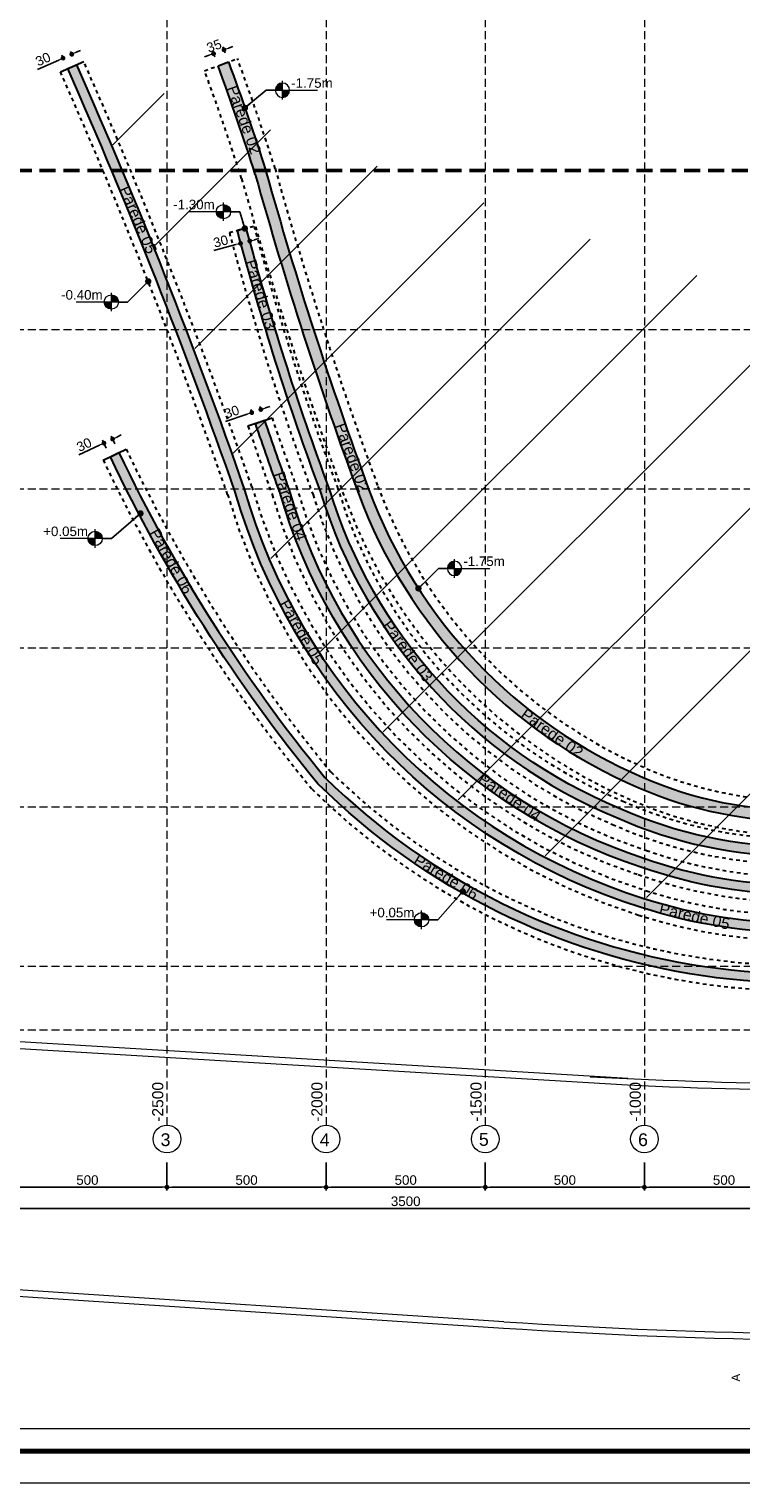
# Model space of a CAD drawing. Header units: millimetres. Extents: x 83 to 471, y -739 to 93.
# Tile 167 of 185: x 120 to 142, y 9 to 54. Entities that reach past the tile are written whole.
import ezdxf
from ezdxf.enums import TextEntityAlignment as Align

# ---------------------------------------------------------------- set-up
doc = ezdxf.new("R2010")
doc.units = ezdxf.units.MM
for name, pattern in [('CYPE_RAYA', [0.225, 0.1125, -0.1125]), ('CYPE_RAYAPUNTOPUNTO', [0.45, 0.225, -0.075, 0, -0.075, 0, -0.075]), ('TRAZO_HUECO', [0.75, 0.5, -0.25])]:
    doc.linetypes.add(name, pattern=pattern)
for name, color, linetype, lineweight in [('.', 7, 'Continuous', 5), ('__MAGNUS.Cota', 30, 'Continuous', 9), ('__MAGNUS.Margem', 7, 'Continuous', 70), ('__MAGNUS.Selo', 7, 'Continuous', 30), ('A-FLOR', 7, 'Continuous', 9), ('BL_CONTORNO', 7, 'Continuous', 30), ('CARGCIM', 7, 'Continuous', 9), ('COTA', 7, 'Continuous', 20), ('COTA_FORMAS', 7, 'CYPE_RAYAPUNTOPUNTO', 0), ('COTAS', 250, 'Continuous', 5), ('COTAS_REF_LINHAS', 7, 'Continuous', 20), ('OT_SEC_LAJE', 7, 'Continuous', 20), ('PECA_COMPLETA', 7, 'Continuous', 0), ('SAP_DIMENSION_Y_ARM', 7, 'Continuous', 0), ('VIG_HATCH', 7, 'Continuous', 0)]:
    doc.layers.add(name, color=color, linetype=linetype, lineweight=lineweight)
doc.styles.add('Arial', font='arial.ttf')
doc.styles.add('Arial Narrow', font='ARIALN.TTF')
doc.dimstyles.new('Copy of UM_100.000000', dxfattribs={"dimtxt": 0.3, "dimasz": 0.15, "dimexe": 0.1, "dimexo": 0.3, "dimgap": 0.07, "dimtad": 1, "dimdec": 0, "dimlfac": 100, "dimzin": 0, "dimdsep": 46, "dimtxsty": 'Arial', "dimblk": 'DOT', "dimcen": 0.09, "dimdle": 0.1, "dimclrd": 30, "dimclre": 30, "dimclrt": 7, "dimadec": 1, "dimazin": 2, "dimtfac": 1, "dimtdec": 0, "dimtofl": 0, "dimtmove": 0, "dimatfit": 3, "dimldrblk": 'DOT', "dimfxl": 1, "dimtolj": 1, "dimarcsym": 0})

# ---------------------------------------------------------------- blocks, each defined once
blk = doc.blocks.new('*U1861')
at = {"layer": '__MAGNUS.Margem', "linetype": 'Continuous'}
blk.add_line((-980.922513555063, -2.280351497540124), (173.0774864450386, -2.280351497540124), dxfattribs=at)
at = {"layer": '__MAGNUS.Margem', "lineweight": 9}
blk.add_line((-1005.922513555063, -12.28035149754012), (183.0774864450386, -12.28035149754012), dxfattribs=at)
at = {"layer": '__MAGNUS.Selo', "style": 'Arial Narrow'}
for tag, height, width, p in [('PROPRIETÁRIO', 3.395000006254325, 1.000000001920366, (17.21365262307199, 48.90608562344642)), ('EDIFICAÇÃORESIDENCIAL', 3.395000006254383, 1.00000000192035, (17.21365262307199, 40.60663314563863)), ('ESTRUTURAL', 3.395000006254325, 1.000000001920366, (17.80158844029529, 20.69475924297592)), ('ANTEPROJETO', 2.425000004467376, 1.000000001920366, (111.6862229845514, 13.50243801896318)), ('INDICADA', 2.425000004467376, 1.000000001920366, (111.5284553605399, 8.00497110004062)), ('ARQ01/01', 5.5, 1.000000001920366, (139.4442584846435, 9.49622269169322))]:
    blk.add_attdef(tag, text='', height=height, dxfattribs=dict(at, width=width)).set_placement(p, align=Align.MIDDLE_LEFT)
at = {"layer": '__MAGNUS.Selo', "lineweight": 30, "flags": 104}
for tag, p in [('ENDEREÇODAOBRA', (17.21365262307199, 33.53604236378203)), ('ENDEREÇODAOBRA', (17.21365262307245, 27.86661950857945)), ('TÍTULO', (17.21365262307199, 10.79641230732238))]:
    blk.add_attdef(tag, text='', height=3.395000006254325, dxfattribs=at).set_placement(p, align=Align.MIDDLE_LEFT)
blk = doc.blocks.new('fgfgfg')
at = {"layer": 'CARGCIM', "linetype": 'TRAZO_HUECO', "lineweight": 50}
blk.add_line((-4.877949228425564, -25.79158024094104), (65.58755162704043, -17.09599577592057), dxfattribs=at)
at = {"layer": 'COTA_FORMAS', "linetype": 'TRAZO_HUECO', "ltscale": 0.5}
for p, q in [((19.48201779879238, 5.426875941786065), (26.58545299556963, -52.13649095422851)), ((14.51965858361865, 4.814510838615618), (21.62309378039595, -52.74885605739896)), ((9.557299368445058, 4.202145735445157), (16.66073456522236, -53.36122116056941)), ((4.594940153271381, 3.589780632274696), (11.69837535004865, -53.97358626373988)), ((-4.265584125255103, -30.75393945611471), (66.1999167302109, -22.05835499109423)), ((-3.653219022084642, -35.71629867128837), (66.81228183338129, -27.0207142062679)), ((-3.040853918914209, -40.67865788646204), (67.42464693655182, -31.98307342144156)), ((-2.428488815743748, -45.64101710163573), (68.03701203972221, -36.94543263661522)), ((-1.816123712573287, -50.60337631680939), (68.64937714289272, -41.9077918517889)), ((-1.571177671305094, -52.58832000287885), (68.8943231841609, -43.89273553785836))]:
    blk.add_line(p, q, dxfattribs=at)
at = {"layer": 'COTAS_REF_LINHAS', "color": 7}
for centre in [(26.63852459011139, -52.56656169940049), (21.67616537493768, -53.17892680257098), (16.7138061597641, -53.79129190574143), (11.75144694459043, -54.40365700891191)]:
    blk.add_circle(centre, 0.4333329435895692, dxfattribs=at)
at = {"layer": 'COTAS_REF_LINHAS', "color": 7, "style": 'Arial'}
for s, p in [('6', (26.46608374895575, -52.8103486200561)), ('5', (21.50285569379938, -53.41567299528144)), ('4', (16.5420002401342, -54.04022397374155)), ('3', (11.5789726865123, -54.64717313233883))]:
    blk.add_text(s, height=0.4000000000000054, rotation=7.03484921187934, dxfattribs=at).set_placement(p)
at = {"layer": 'COTAS_REF_LINHAS', "color": 7, "char_height": 0.35, "width": 0.1866666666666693, "attachment_point": 1, "rotation": 97.03484921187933, "style": 'Arial'}
for s, insert in [('-1000', (26.11050051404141, -52.08475919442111)), ('-1500', (21.1481412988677, -52.69712429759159)), ('-2000', (16.18578208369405, -53.30948940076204)), ('-2500', (11.22342286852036, -53.9218545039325))]:
    blk.add_mtext(s, dxfattribs=dict(at, insert=insert))
blk = doc.blocks.new('RUAS')
at = {"layer": 'A-FLOR'}
for p, q in [((24.91216832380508, -4.044507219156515), (2.53782633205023, -2.698191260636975)), ((2.525813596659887, -2.897830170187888), (24.90164751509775, -4.244235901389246)), ((24.90164751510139, -4.244235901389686), (24.90164751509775, -4.244235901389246)), ((21.0196104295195, -11.68426339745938), (1.093335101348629, -10.37387983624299)), ((1.080211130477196, -10.57344877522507), (21.00648645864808, -11.88383233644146)), ((21.0196104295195, -11.68426339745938), (21.0196104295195, -11.68426339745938))]:
    blk.add_line(p, q, dxfattribs=at)
for centre, radius, start, end in [((33.14469072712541, 178.1696129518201), 182.4000000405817, 267.0435948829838, 276.262165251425), ((33.14469072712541, 178.1696129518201), 182.6000000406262, 267.4126388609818, 276.2621652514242), ((32.97554789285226, 170.1230400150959), 182.4000000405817, 266.2375558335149, 278.3547636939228), ((32.97554789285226, 170.1230400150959), 182.2000000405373, 266.2375558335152, 278.3547636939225)]:
    blk.add_arc(centre, radius, start, end, dxfattribs=at)
blk = doc.blocks.new('_DOT')
at = {"layer": '__MAGNUS.Cota', "linetype": 'ByBlock'}
blk.add_line((-0.5, 0), (-1, 0), dxfattribs=at)
at = {"layer": '__MAGNUS.Cota', "linetype": 'ByBlock', "const_width": 0.5}
blk.add_lwpolyline([(-0.25, 0, 1), (0.25, 0, 1)], format="xyb", close=True, dxfattribs=at)
blk = doc.blocks.new('*D542')
at = {"layer": 'COTAS', "color": 30, "lineweight": -2}
for p, q in [((119.097915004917, 18.58275608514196), (119.097915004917, 17.70226629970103)), ((124.0979150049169, 18.58275608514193), (124.0979150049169, 17.70226629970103)), ((119.247915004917, 17.80226629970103), (123.9479150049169, 17.80226629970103))]:
    blk.add_line(p, q, dxfattribs=at)
at = {"layer": 'Defpoints', "color": 0}
for p in [(119.097915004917, 18.88275608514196), (124.0979150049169, 18.88275608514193), (124.0979150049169, 17.80226629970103)]:
    blk.add_point(p, dxfattribs=at)
at = {"layer": 'COTAS', "color": 30, "linetype": 'ByBlock', "lineweight": -2, "xscale": 0.15, "yscale": 0.15, "zscale": 0.15, "rotation": 180}
blk.add_blockref('_DOT', (119.097915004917, 17.80226629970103), dxfattribs=at)
at = {"layer": 'COTAS', "color": 30, "linetype": 'ByBlock', "lineweight": -2, "xscale": 0.15, "yscale": 0.15, "zscale": 0.15}
blk.add_blockref('_DOT', (124.0979150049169, 17.80226629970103), dxfattribs=at)
at = {"layer": 'COTAS', "color": 7, "insert": (121.597915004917, 18.02543819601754), "char_height": 0.3, "attachment_point": 5, "style": 'Arial'}
blk.add_mtext('\\A1;500', dxfattribs=at)
blk = doc.blocks.new('*D543')
at = {"layer": 'COTAS', "color": 30, "lineweight": -2}
for p, q in [((124.0979150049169, 18.58275608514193), (124.0979150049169, 17.70226629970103)), ((129.0979150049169, 18.58275608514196), (129.0979150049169, 17.70226629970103)), ((124.2479150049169, 17.80226629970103), (128.9479150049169, 17.80226629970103))]:
    blk.add_line(p, q, dxfattribs=at)
at = {"layer": 'Defpoints', "color": 0}
for p in [(124.0979150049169, 18.88275608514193), (129.0979150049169, 18.88275608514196), (129.0979150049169, 17.80226629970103)]:
    blk.add_point(p, dxfattribs=at)
at = {"layer": 'COTAS', "color": 30, "linetype": 'ByBlock', "lineweight": -2, "xscale": 0.15, "yscale": 0.15, "zscale": 0.15, "rotation": 180}
blk.add_blockref('_DOT', (124.0979150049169, 17.80226629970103), dxfattribs=at)
at = {"layer": 'COTAS', "color": 30, "linetype": 'ByBlock', "lineweight": -2, "xscale": 0.15, "yscale": 0.15, "zscale": 0.15}
blk.add_blockref('_DOT', (129.0979150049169, 17.80226629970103), dxfattribs=at)
at = {"layer": 'COTAS', "color": 7, "insert": (126.5979150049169, 18.02543819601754), "char_height": 0.3, "attachment_point": 5, "style": 'Arial'}
blk.add_mtext('\\A1;500', dxfattribs=at)
blk = doc.blocks.new('*D544')
at = {"layer": 'COTAS', "color": 30, "lineweight": -2}
for p, q in [((129.0979150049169, 18.58275608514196), (129.0979150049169, 17.70226629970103)), ((134.0979150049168, 18.58275608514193), (134.0979150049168, 17.70226629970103)), ((129.2479150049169, 17.80226629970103), (133.9479150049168, 17.80226629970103))]:
    blk.add_line(p, q, dxfattribs=at)
at = {"layer": 'Defpoints', "color": 0}
for p in [(129.0979150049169, 18.88275608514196), (134.0979150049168, 18.88275608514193), (134.0979150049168, 17.80226629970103)]:
    blk.add_point(p, dxfattribs=at)
at = {"layer": 'COTAS', "color": 30, "linetype": 'ByBlock', "lineweight": -2, "xscale": 0.15, "yscale": 0.15, "zscale": 0.15, "rotation": 180}
blk.add_blockref('_DOT', (129.0979150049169, 17.80226629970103), dxfattribs=at)
at = {"layer": 'COTAS', "color": 30, "linetype": 'ByBlock', "lineweight": -2, "xscale": 0.15, "yscale": 0.15, "zscale": 0.15}
blk.add_blockref('_DOT', (134.0979150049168, 17.80226629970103), dxfattribs=at)
at = {"layer": 'COTAS', "color": 7, "insert": (131.5979150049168, 18.02543819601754), "char_height": 0.3, "attachment_point": 5, "style": 'Arial'}
blk.add_mtext('\\A1;500', dxfattribs=at)
blk = doc.blocks.new('*D545')
at = {"layer": 'COTAS', "color": 30, "lineweight": -2}
for p, q in [((134.0979150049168, 18.58275608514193), (134.0979150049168, 17.70226629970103)), ((139.0979150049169, 18.58275608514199), (139.0979150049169, 17.70226629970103)), ((134.2479150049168, 17.80226629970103), (138.9479150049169, 17.80226629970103))]:
    blk.add_line(p, q, dxfattribs=at)
at = {"layer": 'Defpoints', "color": 0}
for p in [(134.0979150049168, 18.88275608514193), (139.0979150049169, 18.88275608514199), (139.0979150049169, 17.80226629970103)]:
    blk.add_point(p, dxfattribs=at)
at = {"layer": 'COTAS', "color": 30, "linetype": 'ByBlock', "lineweight": -2, "xscale": 0.15, "yscale": 0.15, "zscale": 0.15, "rotation": 180}
blk.add_blockref('_DOT', (134.0979150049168, 17.80226629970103), dxfattribs=at)
at = {"layer": 'COTAS', "color": 30, "linetype": 'ByBlock', "lineweight": -2, "xscale": 0.15, "yscale": 0.15, "zscale": 0.15}
blk.add_blockref('_DOT', (139.0979150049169, 17.80226629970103), dxfattribs=at)
at = {"layer": 'COTAS', "color": 7, "insert": (136.5979150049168, 18.02543819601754), "char_height": 0.3, "attachment_point": 5, "style": 'Arial'}
blk.add_mtext('\\A1;500', dxfattribs=at)
blk = doc.blocks.new('*D546')
at = {"layer": 'COTAS', "color": 30, "lineweight": -2}
for p, q in [((139.0979150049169, 18.58275608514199), (139.0979150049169, 17.70226629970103)), ((144.097915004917, 18.58275608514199), (144.097915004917, 17.70226629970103)), ((139.2479150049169, 17.80226629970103), (143.947915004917, 17.80226629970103))]:
    blk.add_line(p, q, dxfattribs=at)
at = {"layer": 'Defpoints', "color": 0}
for p in [(139.0979150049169, 18.88275608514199), (144.097915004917, 18.88275608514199), (144.097915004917, 17.80226629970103)]:
    blk.add_point(p, dxfattribs=at)
at = {"layer": 'COTAS', "color": 30, "linetype": 'ByBlock', "lineweight": -2, "xscale": 0.15, "yscale": 0.15, "zscale": 0.15, "rotation": 180}
blk.add_blockref('_DOT', (139.0979150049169, 17.80226629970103), dxfattribs=at)
at = {"layer": 'COTAS', "color": 30, "linetype": 'ByBlock', "lineweight": -2, "xscale": 0.15, "yscale": 0.15, "zscale": 0.15}
blk.add_blockref('_DOT', (144.097915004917, 17.80226629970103), dxfattribs=at)
at = {"layer": 'COTAS', "color": 7, "insert": (141.597915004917, 18.02543819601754), "char_height": 0.3, "attachment_point": 5, "style": 'Arial'}
blk.add_mtext('\\A1;500', dxfattribs=at)
blk = doc.blocks.new('*D555')
at = {"layer": 'COTAS', "color": 30, "lineweight": -2}
for p, q in [((114.0979150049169, 18.58275608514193), (114.0979150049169, 17.03515405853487)), ((149.0979150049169, 18.54847103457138), (149.0979150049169, 17.03515405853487)), ((148.9479150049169, 17.13515405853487), (114.2479150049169, 17.13515405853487))]:
    blk.add_line(p, q, dxfattribs=at)
at = {"layer": 'Defpoints', "color": 0}
for p in [(114.0979150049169, 18.88275608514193), (149.0979150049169, 18.84847103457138), (114.0979150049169, 17.13515405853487)]:
    blk.add_point(p, dxfattribs=at)
at = {"layer": 'COTAS', "color": 30, "linetype": 'ByBlock', "lineweight": -2, "xscale": 0.15, "yscale": 0.15, "zscale": 0.15, "rotation": 180}
blk.add_blockref('_DOT', (114.0979150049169, 17.13515405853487), dxfattribs=at)
at = {"layer": 'COTAS', "color": 30, "linetype": 'ByBlock', "lineweight": -2, "xscale": 0.15, "yscale": 0.15, "zscale": 0.15}
blk.add_blockref('_DOT', (149.0979150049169, 17.13515405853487), dxfattribs=at)
at = {"layer": 'COTAS', "color": 7, "insert": (131.5979150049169, 17.35842827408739), "char_height": 0.3, "attachment_point": 5, "style": 'Arial'}
blk.add_mtext('\\A1;3500', dxfattribs=at)
blk = doc.blocks.new('ililil')
at = {"layer": 'COTA', "linetype": 'ByBlock'}
h = blk.add_hatch(color=1, dxfattribs=at)
h.dxf.hatch_style = 1
h.paths.add_polyline_path([(0.1125000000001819, 0), (0, 0), (0, -0.1124999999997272, 0.4142135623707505), (0.1125000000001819, 0)])
h.paths.add_polyline_path([(0, 0), (0, 0.1125000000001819, 0.4142135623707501), (-0.1124999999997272, 0), (0, 0)])
at = {"layer": 'COTA', "color": 1}
for p, q in [((0.1462500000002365, 0), (-0.1462500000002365, 0)), ((0, 0.1462500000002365), (0, -0.5511749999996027))]:
    blk.add_line(p, q, dxfattribs=at)
at = {"layer": 'COTA', "color": 1, "linetype": 'ByBlock'}
blk.add_circle((0, 0), 0.1125, dxfattribs=at)
blk = doc.blocks.new('*D1872')
at = {"layer": 'COTAS', "color": 30, "lineweight": -2}
for p, q in [((125.5974618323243, 53.31917810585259), (125.526058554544, 53.51269295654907)), ((125.9258222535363, 53.44033681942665), (125.8544189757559, 53.63385167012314)), ((126.0297616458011, 53.59195956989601), (126.1704875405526, 53.64388473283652)), ((125.4199494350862, 53.36695053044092), (125.2792235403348, 53.3150253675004))]:
    blk.add_line(p, q, dxfattribs=at)
at = {"layer": 'Defpoints', "color": 0}
for p in [(125.8890357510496, 53.54003440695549), (125.7013121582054, 53.03772631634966), (126.0296725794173, 53.15888502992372)]:
    blk.add_point(p, dxfattribs=at)
at = {"layer": 'COTAS', "color": 30, "linetype": 'ByBlock', "lineweight": -2, "xscale": 0.15, "yscale": 0.15, "zscale": 0.15}
for p, rotation in [((125.5606753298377, 53.41887569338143), 20.25309605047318), ((125.8890357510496, 53.54003440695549), 200.2530960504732)]:
    blk.add_blockref('_DOT', p, dxfattribs=dict(at, rotation=rotation))
at = {"layer": 'COTAS', "color": 7, "insert": (125.5772022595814, 53.66296222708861), "char_height": 0.3, "attachment_point": 5, "rotation": 20.25309605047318, "style": 'Arial'}
blk.add_mtext('\\A1;35', dxfattribs=at)
blk = doc.blocks.new('*D1873')
at = {"layer": 'COTAS', "color": 30, "lineweight": -2}
for p, q in [((126.3777377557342, 47.57079595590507), (126.4340271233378, 47.35858575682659)), ((126.667710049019, 47.64771194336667), (126.7239994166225, 47.43550174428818)), ((126.8433469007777, 47.57061716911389), (126.98833304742, 47.60907516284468)), ((126.2634023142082, 47.4167851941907), (125.5689061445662, 47.2325680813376))]:
    blk.add_line(p, q, dxfattribs=at)
at = {"layer": 'Defpoints', "color": 0}
for p in [(126.3008217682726, 47.8607682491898), (126.5907940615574, 47.9376842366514), (126.6983607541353, 47.53215917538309)]:
    blk.add_point(p, dxfattribs=at)
at = {"layer": 'COTAS', "color": 30, "linetype": 'ByBlock', "lineweight": -2, "xscale": 0.15, "yscale": 0.15, "zscale": 0.15}
for p, rotation in [((126.4083884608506, 47.4552431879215), 14.85576472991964), ((126.6983607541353, 47.53215917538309), 194.8557647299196)]:
    blk.add_blockref('_DOT', p, dxfattribs=dict(at, rotation=rotation))
at = {"layer": 'COTAS', "color": 7, "insert": (125.7864166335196, 47.52125876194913), "char_height": 0.3, "attachment_point": 5, "rotation": 14.855764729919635, "style": 'Arial'}
blk.add_mtext('\\A1;30', dxfattribs=at)
blk = doc.blocks.new('*D1874')
at = {"layer": 'COTAS', "color": 30, "lineweight": -2}
for p, q in [((121.1314645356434, 53.34498687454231), (121.0668616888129, 53.49074744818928)), ((121.2445158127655, 53.46010414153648), (121.3816501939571, 53.52088375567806)), ((120.6959782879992, 53.21698568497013), (120.0351639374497, 52.92410478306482)), ((120.8571957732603, 53.22342764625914), (120.7925929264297, 53.36918821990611))]:
    blk.add_line(p, q, dxfattribs=at)
at = {"layer": 'Defpoints', "color": 0}
for p in [(121.107381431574, 53.39932452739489), (121.2530237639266, 53.07071811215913), (120.9787550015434, 52.94915888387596)]:
    blk.add_point(p, dxfattribs=at)
at = {"layer": 'COTAS', "color": 30, "linetype": 'ByBlock', "lineweight": -2, "xscale": 0.15, "yscale": 0.15, "zscale": 0.15}
for p, rotation in [((121.107381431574, 53.39932452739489), 203.9034995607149), ((120.8331126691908, 53.27776529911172), 23.90349956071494)]:
    blk.add_blockref('_DOT', p, dxfattribs=dict(at, rotation=rotation))
at = {"layer": 'COTAS', "color": 7, "insert": (120.2045693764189, 53.24340858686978), "char_height": 0.3, "attachment_point": 5, "rotation": 23.903499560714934, "style": 'Arial'}
blk.add_mtext('\\A1;30', dxfattribs=at)
blk = doc.blocks.new('*D1875')
at = {"layer": 'COTAS', "color": 30, "lineweight": -2}
for p, q in [((121.9821756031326, 41.11604473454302), (121.3328463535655, 40.80842093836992)), ((122.1905860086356, 41.02648720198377), (122.0749185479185, 41.27063692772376)), ((122.4616998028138, 41.15492905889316), (122.3460323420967, 41.39907878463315)), ((122.5244031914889, 41.37292844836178), (122.659960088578, 41.43714937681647))]:
    blk.add_line(p, q, dxfattribs=at)
at = {"layer": 'Defpoints', "color": 0}
for p in [(122.3888462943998, 41.30870751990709), (122.319027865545, 40.75537340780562), (122.5901416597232, 40.88381526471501)]:
    blk.add_point(p, dxfattribs=at)
at = {"layer": 'COTAS', "color": 30, "linetype": 'ByBlock', "lineweight": -2, "xscale": 0.15, "yscale": 0.15, "zscale": 0.15}
for p, rotation in [((122.1177325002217, 41.18026566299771), 25.34954742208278), ((122.3888462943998, 41.3087075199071), 205.3495474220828)]:
    blk.add_blockref('_DOT', p, dxfattribs=dict(at, rotation=rotation))
at = {"layer": 'COTAS', "color": 7, "insert": (121.4941400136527, 41.1318981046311), "char_height": 0.3, "attachment_point": 5, "rotation": 25.349547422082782, "style": 'Arial'}
blk.add_mtext('\\A1;30', dxfattribs=at)
blk = doc.blocks.new('*D1876')
at = {"layer": 'COTAS', "color": 30, "lineweight": -2}
for p, q in [((126.6197594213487, 42.09259442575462), (125.9352439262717, 41.86044497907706)), ((126.7806431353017, 42.08524640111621), (126.7296947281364, 42.23547279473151)), ((127.0647489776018, 42.18159924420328), (127.0138005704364, 42.33182563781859)), ((127.1879711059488, 42.28530011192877), (127.3300240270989, 42.33347653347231))]:
    blk.add_line(p, q, dxfattribs=at)
at = {"layer": 'Defpoints', "color": 0}
for p in [(127.0459181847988, 42.23712369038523), (126.8769959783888, 41.80114055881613), (127.1611018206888, 41.8974934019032)]:
    blk.add_point(p, dxfattribs=at)
at = {"layer": 'COTAS', "color": 30, "linetype": 'ByBlock', "lineweight": -2, "xscale": 0.15, "yscale": 0.15, "zscale": 0.15}
for p, rotation in [((126.7618123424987, 42.14077084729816), 18.73406798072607), ((127.0459181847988, 42.23712369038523), 198.7340679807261)]:
    blk.add_blockref('_DOT', p, dxfattribs=dict(at, rotation=rotation))
at = {"layer": 'COTAS', "color": 7, "insert": (126.1327299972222, 42.16318640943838), "char_height": 0.3, "attachment_point": 5, "rotation": 18.73406798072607, "style": 'Arial'}
blk.add_mtext('\\A1;30', dxfattribs=at)

msp = doc.modelspace()

# ---------------------------------------------------------------- hatches: boundary and pattern name
at = {"layer": '.'}
h = msp.add_hatch(dxfattribs=at)
h.set_pattern_fill('ANSI31', color=256)
h.set_pattern_definition([(45, (0, 0), (-2.245064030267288, 2.245064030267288), [])])
edge = h.paths.add_edge_path()
edge.add_arc((169.0825548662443, 29.3866512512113), 8.628523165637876, 107.1035687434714, 125.2884633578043)
edge.add_arc((191.9842138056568, -7.69763617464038), 52.20027752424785, 122.2908559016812, 129.050297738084)
edge.add_arc((137.4504745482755, 58.36611544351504), 33.46873510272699, 290.3656203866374, 310.30045938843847, ccw=False)
edge.add_arc((144.000396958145, 42.03311376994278), 15.8838175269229, 252.0223291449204, 288.7188890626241, ccw=False)
edge.add_arc((144.7812206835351, 45.00171376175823), 18.94927428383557, 196.0917559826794, 252.5470771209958, ccw=False)
edge.add_arc((-40.14218077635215, -18.46158597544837), 176.5869156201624, 19.24723472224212, 23.90349956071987)
at = {"true_color": 0xe8e6e3}
h = msp.add_hatch(color=254, dxfattribs=at)
h.dxf.hatch_style = 1
edge = h.paths.add_edge_path()
edge.add_line((122.319027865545, 40.75537340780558), (122.5901416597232, 40.88381526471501))
edge.add_arc((167.1816708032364, 62.00933129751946), 49.34259720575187, 205.3495474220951, 219.4145541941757)
edge.add_arc((144.097508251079, 45.92769870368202), 21.41444539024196, 225.3987080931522, 297.9145038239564)
edge.add_arc((166.2570733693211, 7.307900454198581), 23.13466786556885, 90.87044341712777, 121.6351246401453, ccw=False)
edge.add_line((165.9056226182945, 30.43989863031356), (165.910180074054, 30.1399332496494))
edge.add_arc((166.2570733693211, 7.30790045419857), 22.83466786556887, 90.87044341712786, 121.6594090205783)
edge.add_arc((144.097508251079, 45.927698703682), 21.71444539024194, 225.3572522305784, 297.94038763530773, ccw=False)
edge.add_arc((167.181670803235, 62.00933129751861), 49.6425972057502, 205.3495474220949, 219.4326165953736, ccw=False)
edge.add_line((122.319027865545, 40.75537340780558), (122.319027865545, 40.75537340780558))
at = {"layer": 'VIG_HATCH', "true_color": 0xe6f9ff}
h = msp.add_hatch(color=7, dxfattribs=at)
h.dxf.hatch_style = 1
edge = h.paths.add_edge_path()
edge.add_arc((-40.14218077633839, -18.46158597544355), 176.5369156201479, 19.247681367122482, 23.90349956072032, ccw=False)
edge.add_arc((144.7812206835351, 45.00171376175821), 18.99927428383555, 196.0959121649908, 252.5463867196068)
edge.add_arc((144.000396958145, 42.03311376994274), 15.93381752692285, 252.0231525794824, 288.7214740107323)
edge.add_arc((137.4504745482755, 58.36611544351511), 33.51873510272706, 290.3643925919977, 310.2995263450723)
edge.add_arc((191.9842138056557, -7.697636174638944), 52.15027752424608, 122.28941682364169, 129.0496987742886, ccw=False)
edge.add_arc((169.0825548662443, 29.38665125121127), 8.578523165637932, 107.10356874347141, 125.2971905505, ccw=False)
edge.add_line((166.5596124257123, 37.58578664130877), (166.6478423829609, 37.29905423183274))
edge.add_arc((169.0825548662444, 29.38665125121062), 8.278523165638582, 107.103568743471, 125.351295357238)
edge.add_arc((191.9842138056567, -7.697636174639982), 51.8502775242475, 122.2806485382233, 129.0460962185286)
edge.add_arc((137.4504745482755, 58.3661154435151), 33.81873510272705, 290.35712283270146, 310.2939622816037, ccw=False)
edge.add_arc((144.000396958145, 42.03311376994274), 16.23381752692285, 252.0279908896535, 288.7366925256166, ccw=False)
edge.add_arc((144.7812206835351, 45.00171376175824), 19.29927428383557, 196.1205212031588, 252.5423229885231, ccw=False)
edge.add_arc((-40.14218077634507, -18.46158597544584), 176.236915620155, 19.25035294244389, 23.90349956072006)
edge.add_line((120.9787550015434, 52.94915888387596), (121.2530237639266, 53.07071811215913))
edge.add_line((121.2530237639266, 53.07071811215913), (121.2530237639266, 53.07071811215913))
at = {"layer": 'VIG_HATCH', "true_color": 0xffe0e0}
h = msp.add_hatch(color=254, dxfattribs=at)
h.dxf.hatch_style = 1
edge = h.paths.add_edge_path()
edge.add_arc((147.5853030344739, 38.75022304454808), 3.950000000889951, 0, 360)
edge = h.paths.add_edge_path()
edge.add_arc((126.3972210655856, 50.92331512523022), 32.13465678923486, 330.96966533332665, 350.8312540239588, ccw=False)
edge.add_arc((144.8459091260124, 40.40964251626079), 10.90445504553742, 294.01366243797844, 332.2314530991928, ccw=False)
edge.add_arc((143.9958326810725, 42.03051649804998), 12.73151877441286, 246.5060463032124, 294.53966195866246, ccw=False)
edge.add_arc((145.2577844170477, 45.21109935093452), 16.15189681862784, 200.3535816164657, 246.89841017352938, ccw=False)
edge.add_arc((251.1947356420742, 84.27348880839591), 129.0611599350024, 195.573673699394, 200.2547100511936, ccw=False)
edge.add_arc((52.65495444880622, 26.08501776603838), 77.86025220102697, 17.59682809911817, 20.25309605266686)
edge.add_line((125.7013121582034, 53.0377263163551), (126.0296725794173, 53.15888502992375))
edge.add_arc((52.65495444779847, 26.08501776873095), 78.21025220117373, 17.59034639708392, 20.253096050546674, ccw=False)
edge.add_arc((251.1417679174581, 84.25516318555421), 128.6551233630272, 195.5705802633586, 200.2550840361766)
edge.add_arc((145.2577658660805, 45.2110877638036), 15.80187539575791, 200.3546499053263, 246.9010082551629)
edge.add_arc((143.9958253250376, 42.03048029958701), 12.3814826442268, 246.4981771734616, 294.5441526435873)
edge.add_arc((144.8460918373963, 40.40936714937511), 10.55412915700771, 294.0010713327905, 332.244431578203)
edge.add_arc((126.3972210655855, 50.92331512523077), 31.78465678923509, 330.9597934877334, 350.8312540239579)
edge.add_line((157.775775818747, 45.85866224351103), (158.12130398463, 45.80289230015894))
edge = h.paths.add_edge_path(flags=16)
edge.add_arc((147.5853030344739, 38.75022304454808), 3.650000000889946, 0, 360)
at = {"layer": 'VIG_HATCH', "true_color": 0xffffe5}
h = msp.add_hatch(color=7, dxfattribs=at)
h.dxf.hatch_style = 1
edge = h.paths.add_edge_path()
edge.add_line((158.3018909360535, 41.24678207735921), (158.0207516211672, 41.3514753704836))
edge.add_arc((102.3371596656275, 62.0874532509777), 59.41921567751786, 332.5808794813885, 339.5752040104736, ccw=False)
edge.add_arc((144.0112825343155, 41.28809799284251), 12.86927596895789, 295.8250074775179, 329.3380989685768, ccw=False)
edge.add_arc((143.9662638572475, 42.32064919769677), 13.82437606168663, 245.8775777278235, 294.1284730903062, ccw=False)
edge.add_arc((144.3866764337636, 44.3690768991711), 15.87221990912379, 196.9816653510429, 247.5147338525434, ccw=False)
edge.add_arc((210.9526579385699, 70.31491204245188), 87.27923235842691, 194.855764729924, 200.5110277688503, ccw=False)
edge.add_line((126.5907940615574, 47.93768423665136), (126.3008217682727, 47.86076824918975))
edge.add_arc((210.9526579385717, 70.3149120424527), 87.57923235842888, 194.8557647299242, 200.5050041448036)
edge.add_arc((144.3866764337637, 44.36907689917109), 16.1722199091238, 197.0145361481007, 247.4995583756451)
edge.add_arc((143.9662638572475, 42.32064919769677), 14.12437606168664, 245.8949773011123, 294.1464843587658)
edge.add_arc((144.0112825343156, 41.28809799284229), 13.16927596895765, 295.8056747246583, 329.3752106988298)
edge.add_arc((102.3371596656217, 62.0874532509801), 59.71921567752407, 332.5727689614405, 339.5752040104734)
edge.add_line((158.3018909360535, 41.24678207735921), (158.3018909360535, 41.24678207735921))
at = {"layer": 'VIG_HATCH', "true_color": 0xe4fce3}
h = msp.add_hatch(color=7, dxfattribs=at)
h.dxf.hatch_style = 1
edge = h.paths.add_edge_path()
edge.add_arc((210.9526579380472, 70.3149120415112), 88.4792323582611, 198.7340679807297, 200.2202290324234)
edge.add_arc((144.4371992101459, 44.46314741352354), 17.17485199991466, 195.9834799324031, 251.8312415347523)
edge.add_arc((144.017554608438, 42.1168177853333), 14.81839279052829, 250.5439528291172, 290.1222765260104)
edge.add_arc((143.8434806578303, 41.98391860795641), 14.75497414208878, 290.9345390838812, 330.5301797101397)
edge.add_arc((236.3268727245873, -9.490176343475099), 91.0884770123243, 142.0466996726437, 150.9607297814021, ccw=False)
edge.add_line((164.5024886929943, 46.53096701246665), (164.7390429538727, 46.34646197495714))
edge.add_arc((236.3268665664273, -9.490172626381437), 90.78846982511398, 142.0466985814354, 150.9614372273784)
edge.add_arc((143.8434806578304, 41.98391860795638), 15.05497414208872, 290.92644581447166, 330.5344940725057, ccw=False)
edge.add_arc((144.017554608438, 42.11681778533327), 15.11839279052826, 250.55673413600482, 290.1303355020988, ccw=False)
edge.add_arc((144.4371992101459, 44.46314741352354), 17.47485199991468, 196.0199902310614, 251.8201988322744, ccw=False)
edge.add_arc((210.9526579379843, 70.31491204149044), 88.77923235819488, 198.7340679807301, 200.2130924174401, ccw=False)
edge.add_line((126.8769959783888, 41.80114055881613), (127.1611018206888, 41.8974934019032))
edge.add_line((127.1611018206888, 41.8974934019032), (127.1611018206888, 41.8974934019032))

# ---------------------------------------------------------------- linework, layer by layer
at = {"layer": 'BL_CONTORNO'}
for p, q in [((120.7501976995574, 52.84785952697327), (121.4815810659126, 53.17201746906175)), ((125.70131215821, 53.0377263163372), (126.0296725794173, 53.15888502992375)), ((126.6402411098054, 41.72084652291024), (127.3978566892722, 41.97778743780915)), ((122.0930997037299, 40.64833852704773), (122.8160698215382, 40.99085014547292))]:
    msp.add_line(p, q, dxfattribs=at)
at = {"layer": 'BL_CONTORNO', "linetype": 'CYPE_RAYA'}
msp.add_line((126.0591781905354, 47.79667159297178), (126.8324376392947, 48.00178089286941), dxfattribs=at)
at = {"layer": 'BL_CONTORNO'}
for points in [[(121.2530237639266, 53.07071811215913, -0.02031763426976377), (126.5267381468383, 39.73423897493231, 0.2514167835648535), (139.0827005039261, 26.8771643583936, 0.1615093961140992), (149.1146421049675, 26.94235376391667, 0.0872034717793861), (159.1298385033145, 32.80225850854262, -0.0295058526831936), (164.1257331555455, 36.38814953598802, -0.07955183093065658), (166.5596124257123, 37.58578664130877), (166.6478423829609, 37.29905423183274, 0.07978940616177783), (164.2927002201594, 36.13877967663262, 0.02952841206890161), (159.3213686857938, 32.57133237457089, -0.08721097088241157), (149.2150160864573, 26.65961127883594, -0.1615558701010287), (138.9914146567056, 26.59138692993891, -0.2512837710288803), (126.2407983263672, 39.64310137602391, 0.02030597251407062), (120.9787550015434, 52.94915888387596)], [(158.3018909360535, 41.24678207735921), (158.0207516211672, 41.3514753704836, -0.03052797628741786), (155.0813252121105, 34.72513988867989, -0.1472796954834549), (149.6174481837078, 29.70409304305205, -0.2137010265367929), (138.3164119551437, 29.70349631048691, -0.2241361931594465), (129.2065128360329, 39.73334632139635, -0.02468074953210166), (126.5907940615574, 47.93768423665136), (126.3008217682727, 47.86076824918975, 0.02465445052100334), (128.9223057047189, 39.63685387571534, 0.2239160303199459), (138.1977206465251, 29.42794163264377, 0.2137038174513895), (149.7441352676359, 29.43211937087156, 0.1475313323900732), (155.3437303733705, 34.57948744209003, 0.03056339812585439)], [(127.1611018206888, 41.8974934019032, 0.00648469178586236), (127.9263075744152, 39.73387700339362, 0.2486225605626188), (139.0817903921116, 28.14459546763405, 0.1744304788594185), (149.1154490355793, 28.20293129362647, 0.1745083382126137), (156.6893817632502, 34.72498709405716, -0.03891441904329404), (164.5024886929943, 46.53096701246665), (164.7390429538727, 46.34646197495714, 0.03891751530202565), (156.9511239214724, 34.57838456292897, -0.1745641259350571), (149.2206531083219, 27.92197482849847, -0.1744092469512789), (138.9850453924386, 27.86060329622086, -0.2484022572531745), (127.6409748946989, 39.64056499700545, -0.006453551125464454), (126.8769959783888, 41.80114055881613)], [(122.319027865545, 40.75537340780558), (122.5901416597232, 40.88381526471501, 0.06144733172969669), (129.0609462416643, 30.68039486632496, 0.3274097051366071), (154.1227561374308, 27.00488506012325, -0.1350483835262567), (165.9056226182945, 30.43989863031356), (165.910180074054, 30.1399332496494, 0.1351562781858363), (154.2718694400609, 26.74438530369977, -0.3277350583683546), (128.8391128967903, 30.47782783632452, -0.06152644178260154)]]:
    msp.add_lwpolyline(points, format="xyb", close=True, dxfattribs=at)
at = {"layer": 'BL_CONTORNO', "linetype": 'CYPE_RAYA'}
for points in [[(166.4860874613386, 37.82473031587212, 0.07936367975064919), (163.9866690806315, 36.59600415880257, 0.02948775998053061), (158.9702158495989, 32.99468525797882, -0.08719685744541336), (149.0310121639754, 27.17797853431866, -0.1614695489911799), (139.1587735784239, 27.11531181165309, -0.2515301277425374), (126.765039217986, 39.81013485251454, 0.02032740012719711), (121.4815810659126, 53.1720174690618)], [(166.7213673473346, 37.06011055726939, 0.07999803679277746), (164.4319188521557, 35.93102050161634, 0.02954795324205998), (159.4809630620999, 32.37888228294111, -0.08721686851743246), (149.2986755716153, 26.42399835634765, -0.1615935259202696), (138.9153445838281, 26.35323868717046, -0.2511753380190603), (126.002532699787, 39.56710221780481, 0.02029630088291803), (120.7501976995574, 52.84785952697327)], [(126.8324376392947, 48.00178089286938, 0.02470296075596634), (129.4433719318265, 39.81370584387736, 0.2243253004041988), (138.4153259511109, 29.93312427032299, 0.213698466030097), (149.5118726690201, 29.93073764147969, 0.1470621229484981), (154.8626806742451, 34.84656988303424, 0.03049793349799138), (157.7864688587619, 41.4387197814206)], [(126.0591781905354, 47.79667159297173, 0.02463282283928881), (128.6854856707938, 39.55639413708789, 0.2237379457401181), (138.0988155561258, 29.1983118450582, 0.2137059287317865), (149.8497050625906, 29.2054745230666, 0.1477335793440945), (155.5624267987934, 34.45816141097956, 0.03059240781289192), (158.5361736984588, 41.15953766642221)], [(164.3053493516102, 46.68472962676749, 0.03891085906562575), (156.4712682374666, 34.84716474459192, -0.174460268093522), (149.0277788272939, 28.43706187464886, -0.1744487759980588), (139.162414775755, 28.38125497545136, -0.2488112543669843), (128.164106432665, 39.81158136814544, -0.006510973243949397), (127.3978566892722, 41.97778743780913)], [(164.9361606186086, 46.19271626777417, 0.03891909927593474), (157.1692472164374, 34.45622446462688, -0.1746091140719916), (149.308323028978, 27.68784462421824, -0.1743921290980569), (138.9044279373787, 27.62394254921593, -0.2482235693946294), (127.4032186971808, 39.56275086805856, -0.006427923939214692), (126.6402411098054, 41.7208465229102)], [(165.901824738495, 30.68986978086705, 0.1349594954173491), (153.9985821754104, 27.22201818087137, -0.3271335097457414), (129.2457799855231, 30.84924002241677, -0.06138042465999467), (122.8160698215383, 40.99085014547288)], [(165.9139779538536, 29.88996209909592, 0.1352472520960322), (154.3962175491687, 26.52735210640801, -0.3280012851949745), (128.6542251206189, 30.3090602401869, -0.06159140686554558), (122.0930997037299, 40.64833852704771)]]:
    msp.add_lwpolyline(points, format="xyb", dxfattribs=at)
msp.add_lwpolyline([(158.5641910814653, 45.7314081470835, -0.08698133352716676), (154.8896116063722, 35.11371236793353, -0.1681428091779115), (149.4678985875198, 30.03848718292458, -0.2126353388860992), (138.7419244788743, 29.94131115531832, -0.2059031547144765), (129.6923071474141, 39.4371149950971, -0.02041682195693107), (126.4413816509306, 49.49250175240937, 0.01157483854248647), (125.2791306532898, 52.88194941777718), (126.3111281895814, 53.26273676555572, -0.01163461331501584), (127.4957933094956, 49.80649620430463, 0.02045262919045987), (130.723955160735, 39.81882597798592, 0.2059495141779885), (139.1770270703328, 30.95160823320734, 0.212819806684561), (149.0156995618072, 31.04125441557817, 0.1685539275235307), (153.9219635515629, 35.63697598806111, 0.08708582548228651), (157.4781977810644, 45.90669280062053)], format="xyb", close=True, dxfattribs=at)
at = {"layer": 'BL_CONTORNO'}
msp.add_lwpolyline([(126.0296725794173, 53.15888502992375, -0.01161895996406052), (127.2082203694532, 49.7208822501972, 0.02044285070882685), (130.4425975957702, 39.71472031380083, 0.2059361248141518), (139.0583594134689, 30.6760739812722, 0.2127662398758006), (149.1390231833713, 30.7677706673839, 0.1684343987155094), (154.1858880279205, 35.4943036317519, 0.08692353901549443), (157.7757758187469, 45.85866224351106, -0.08692353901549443)], format="xyb", dxfattribs=at)
for centre, radius, start, end in [((52.65495444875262, 26.08501776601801), 77.86025220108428, 17.59487835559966, 20.25309605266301), ((251.1417679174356, 84.25516318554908), 129.0051233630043, 195.5733253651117, 200.2552184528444), ((145.2577658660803, 45.21108776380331), 16.15187539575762, 200.3535659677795, 246.8966502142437), ((143.9958253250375, 42.03048029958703), 12.73148264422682, 246.5037225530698, 294.5366965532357)]:
    msp.add_arc(centre, radius, start, end, dxfattribs=at)
at = {"layer": 'PECA_COMPLETA'}
msp.add_lwpolyline([(194.5179713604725, 10.20603614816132), (96.62457239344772, 10.20603614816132), (96.62457239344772, 91.54621413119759), (194.5179713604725, 91.54621413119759)], close=True, dxfattribs=at)

# ---------------------------------------------------------------- block references
msp.add_blockref('RUAS', (113.6597000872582, 25.25964219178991))
at = {"rotation": 352.9651507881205}
msp.add_blockref('fgfgfg', (119.0979150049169, 74.7494219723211), dxfattribs=at)
at = {"layer": '__MAGNUS.Selo', "color": 7, "true_color": 0xffffff, "xscale": 0.0999999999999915, "yscale": 0.0999999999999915, "zscale": 0.0999999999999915}
msp.add_blockref('*U1861', (194.6288868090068, 9.739213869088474), dxfattribs=at)
at = {"layer": 'COTAS', "yscale": 2, "zscale": 2}
for p, xscale, rotation in [((127.7256956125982, 52.26974266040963), -2, 89.99999999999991), ((125.8724289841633, 48.45284470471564), 2, 270), ((122.3514301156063, 45.61473678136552), 2, 270), ((121.8399472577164, 38.18471945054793), 2, 270), ((133.1337588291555, 37.24387001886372), -2, 89.9999999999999), ((132.0942443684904, 26.20597222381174), 2, 270)]:
    msp.add_blockref('ililil', p, dxfattribs=dict(at, xscale=xscale, rotation=rotation))

# ---------------------------------------------------------------- texts
at = {"layer": 'COTAS', "lineweight": 9, "style": 'Arial'}
for s, p in [('-1.75m', (128.6523606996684, 52.34523359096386)), ('-1.30m', (124.9457638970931, 48.52833563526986)), ('-0.40m', (121.4247650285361, 45.69022771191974)), ('+0.05m', (120.9132821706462, 38.26021038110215)), ('-1.75m', (134.0604239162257, 37.31936094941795)), ('+0.05m', (131.1675792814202, 26.28146315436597))]:
    msp.add_text(s, height=0.3000000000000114, dxfattribs=at).set_placement(p, align=Align.CENTER)
at = {"layer": 'OT_SEC_LAJE', "lineweight": 30, "style": 'Arial', "text_generation_flag": 2}
msp.add_text('A', height=0.2666666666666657, rotation=90, dxfattribs=at).set_placement((142.1050717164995, 11.94238818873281))
at = {"layer": 'SAP_DIMENSION_Y_ARM', "lineweight": 9, "char_height": 0.35, "attachment_point": 5, "style": 'Arial'}
for s, insert, width, rotation in [('Parede 02', (126.5229847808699, 51.33960769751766), 3.045783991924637, 289.76634245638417), ('Parede 05', (123.1896179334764, 48.19601036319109), 3.045783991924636, 293.41030765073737), ('Parede 03', (127.0439244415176, 45.85772052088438), 3.045783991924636, 286.79640958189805), ('Parede 02', (129.918083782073, 40.7328728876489), 3.045783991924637, 289.76634245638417), ('Parede 04', (127.9702396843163, 39.20259174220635), 3.045783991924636, 288.96847388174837), ('Parede 06', (124.2349739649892, 37.46885889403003), 3.045783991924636, 299.2366496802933), ('Parede 05', (128.3234945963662, 35.24307769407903), 3.045783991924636, 299.2366496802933), ('Parede 03', (131.6617852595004, 34.64918100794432), 3.045783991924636, 306.6466584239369), ('Parede 02', (136.1971975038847, 32.06507327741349), 3.045783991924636, 324.3048750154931), ('Parede 04', (134.8671505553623, 30.0550360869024), 3.045783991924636, 325.356905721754), ('Parede 06', (132.8675956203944, 27.55228414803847), 3.045783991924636, 328.7626369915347), ('Parede 05', (140.6742452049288, 26.31270261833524), 3.045783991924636, 346.97598540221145)]:
    msp.add_mtext(s, dxfattribs=dict(at, insert=insert, width=width, rotation=rotation))

# ---------------------------------------------------------------- dimensions: what is measured, and where the dimension line sits
at = {"layer": 'COTAS'}
for base, p1, p2, angle, picture, middle in [((125.8890357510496, 53.54003440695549), (125.7013121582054, 53.03772631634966), (126.0296725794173, 53.15888502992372), 20.253096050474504, '*D1872', (125.6544925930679, 53.4534924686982)), ((121.107381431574, 53.39932452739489), (120.9787550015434, 52.94915888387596), (121.2530237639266, 53.07071811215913), 23.90349956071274, '*D1874', (120.2950395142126, 53.0392847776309)), ((126.6983607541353, 47.53215917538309), (126.3008217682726, 47.8607682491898), (126.5907940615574, 47.9376842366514), 14.855764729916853, '*D1873', (125.843661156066, 47.30544764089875)), ((127.0459181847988, 42.23712369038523), (126.8769959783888, 41.80114055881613), (127.1611018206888, 41.8974934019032), 18.734067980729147, '*D1876', (126.204440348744, 41.95174137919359)), ((122.3888462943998, 41.3087075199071), (122.319027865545, 40.75537340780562), (122.5901416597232, 40.88381526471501), 25.349547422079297, '*D1875', (121.5897325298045, 40.93012237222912))]:
    dim = msp.add_linear_dim(base=base, p1=p1, p2=p2, angle=angle, dimstyle='Copy of UM_100.000000', dxfattribs=at)
    dim.commit()
    dim.dimension.update_dxf_attribs({"geometry": picture, "text_midpoint": middle, "dimtype": 161})
for base, p1, p2, picture, middle in [((114.0979150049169, 17.13515405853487), (149.0979150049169, 18.84847103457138), (114.0979150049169, 18.88275608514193), '*D555', (131.5979150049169, 17.35842827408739)), ((124.0979150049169, 17.80226629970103), (119.097915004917, 18.88275608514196), (124.0979150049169, 18.88275608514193), '*D542', (121.597915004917, 18.02543819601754)), ((129.0979150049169, 17.80226629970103), (124.0979150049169, 18.88275608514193), (129.0979150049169, 18.88275608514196), '*D543', (126.5979150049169, 18.02543819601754)), ((134.0979150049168, 17.80226629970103), (129.0979150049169, 18.88275608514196), (134.0979150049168, 18.88275608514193), '*D544', (131.5979150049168, 18.02543819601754)), ((139.0979150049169, 17.80226629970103), (134.0979150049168, 18.88275608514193), (139.0979150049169, 18.88275608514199), '*D545', (136.5979150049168, 18.02543819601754)), ((144.097915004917, 17.80226629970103), (139.0979150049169, 18.88275608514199), (144.097915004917, 18.88275608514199), '*D546', (141.597915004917, 18.02543819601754))]:
    dim = msp.add_linear_dim(base=base, p1=p1, p2=p2, dimstyle='Copy of UM_100.000000', override={"dimtmove": 1}, dxfattribs=at)
    dim.commit()
    dim.dimension.update_dxf_attribs({"geometry": picture, "text_midpoint": middle})

# ---------------------------------------------------------------- leaders
for points in [[(126.5468478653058, 51.71374455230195), (127.215086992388, 52.26974266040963), (127.5006956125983, 52.26974266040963)], [(126.54246534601, 47.92486490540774), (126.3830376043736, 48.45284470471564), (126.0974289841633, 48.45284470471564)], [(123.5102742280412, 46.26297227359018), (122.8620387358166, 45.61473678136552), (122.5764301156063, 45.61473678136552)], [(123.2644593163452, 38.97231254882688), (122.3505558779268, 38.18471945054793), (122.0649472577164, 38.18471945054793)], [(131.9967153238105, 36.61784596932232), (132.6231502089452, 37.24387001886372), (132.9087588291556, 37.24387001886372)], [(133.3896878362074, 27.0944627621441), (132.6048529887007, 26.20597222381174), (132.3192443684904, 26.20597222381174)]]:
    msp.add_leader(points, dimstyle='Copy of UM_100.000000', override={"dimasz": 0.2, "dimgap": 0.07, "dimtad": 0, "dimclrd": 256}, dxfattribs=at)

doc.saveas('drawing.dxf')
